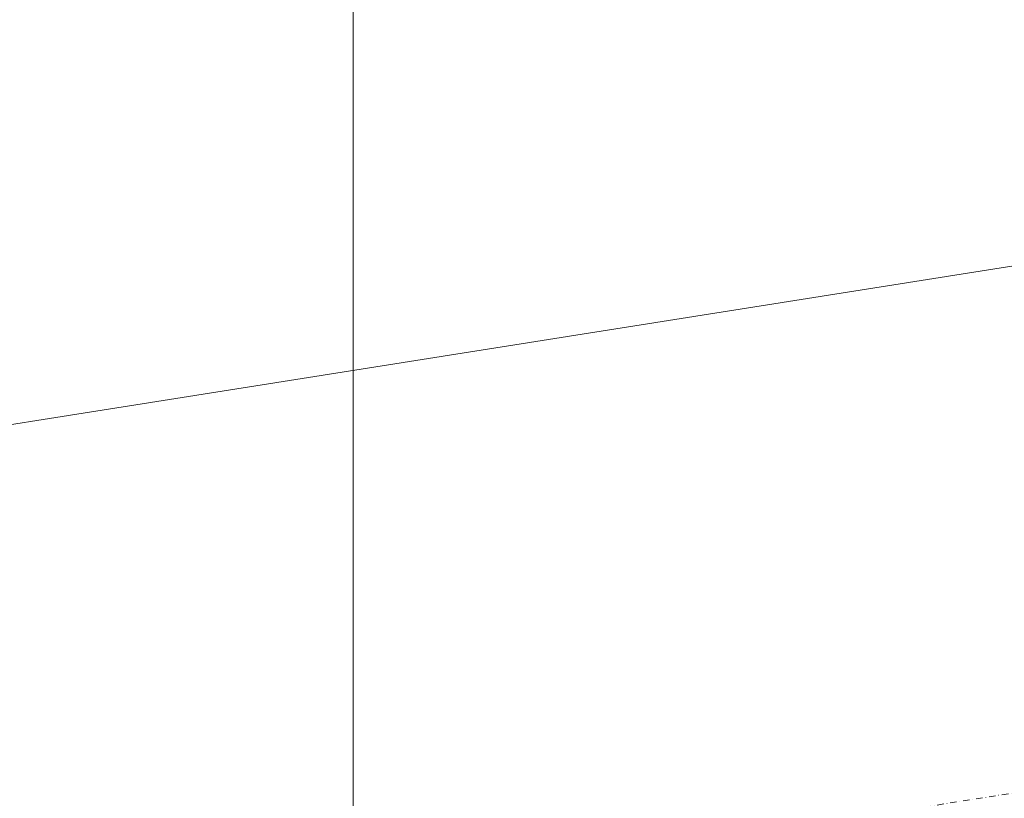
# Model space of a CAD drawing. Header units: millimetres. Extents: x 1523 to 74423, y -42059 to 10268.
# Tile 9 of 77: x 33326 to 34838, y -30712 to -29516. Entities that reach past the tile are written whole.
import ezdxf

# ---------------------------------------------------------------- set-up
doc = ezdxf.new("R2010")
doc.units = ezdxf.units.MM
doc.linetypes.add('IMPORT-STRICHPUNKT _7_', pattern=[20, 10, -5, 0, -5])
for name, color, linetype, lineweight, true_color in [('90 A--Achsraster _1_50_', 7, 'IMPORT-STRICHPUNKT _7_', 13, 0x656565), ('97 A--Etiketten _ Deckensprung', 7, 'Continuous', 13, 0x656565), ('Neubau_20 A--Gründungsbelag', 7, 'Continuous', 13, 0x656565), ('Neubau_20 VSI--Wärmeschutz _horizontal_ S_D', 7, 'Continuous', 13, 0x656565), ('Xref_706_5_--_ÜP_-1_000_16_Übersichtsplan UG_IFC 2025_01_13_dwg', 7, 'Continuous', 13, 0x767676)]:
    doc.layers.add(name, color=color, linetype=linetype, lineweight=lineweight, true_color=true_color)

# ---------------------------------------------------------------- blocks, each defined once
blk = doc.blocks.new('Xref_706_5_--_ÜP_-1_000_11_Übersichtsplan UG_IFC 2024_09_30_dwg_Standard-Rastermarker_7-V5-SuD_-1UG gesamt Plot  - Blatt 1')
at = {"layer": '90 A--Achsraster _1_50_', "color": 9, "true_color": 0xcbcbcb}
blk.add_line((0, 0), (52478.6, 0), dxfattribs=at)
blk = doc.blocks.new('Xref_706_5_--_ÜP_-1_000_16_Übersichtsplan UG_IFC 2025_01_13_dwg-35469238-SuD_-1UG gesamt Plot  - Blatt 1')
at = {"layer": '97 A--Etiketten _ Deckensprung', "color": 9, "true_color": 0xcbcbcb, "flags": 128}
blk.add_lwpolyline([(24583.3, -102886.5), (23202.1, -88099.9), (29488.2, -87512.7), (30972.9, -103407.7), (24583.3, -102886.5), (23202.1, -88099.9), (26800, -91083.1), (26989.5, -91065.4), (29488.2, -87512.7), (23202.1, -88099.9)], dxfattribs=at)
at = {"layer": 'Neubau_20 A--Gründungsbelag', "color": 9, "true_color": 0xcbcbcb, "flags": 128}
for points in [[(23571.2, -102803.9), (24583.3, -102886.5), (23202.1, -88099.9), (29488.2, -87512.7), (30708.9, -100581.9), (31962.4, -100684.2), (32303.6, -100712), (32324, -100462.8), (32351.5, -100465.1)], [(25562.7, -102966.4), (24583.3, -102886.5), (23202.1, -88099.9), (26800.1, -91083.1), (27678.1, -100482.3)]]:
    blk.add_lwpolyline(points, dxfattribs=at)
at = {"layer": 'Neubau_20 VSI--Wärmeschutz _horizontal_ S_D', "color": 9, "true_color": 0xcbcbcb, "flags": 128}
blk.add_lwpolyline([(30575.3, -96610.2), (22947, -96121.8), (22829.3, -94861.6), (30457.6, -95350.1)], close=True, dxfattribs=at)
at = {"rotation": 95.33628353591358}
blk.add_blockref('Xref_706_5_--_ÜP_-1_000_11_Übersichtsplan UG_IFC 2024_09_30_dwg_Standard-Rastermarker_7-V5-SuD_-1UG gesamt Plot  - Blatt 1', (26023.5, -109703.1), dxfattribs=at)

msp = doc.modelspace()

# ---------------------------------------------------------------- block references
at = {"layer": 'Xref_706_5_--_ÜP_-1_000_16_Übersichtsplan UG_IFC 2025_01_13_dwg', "color": 9, "true_color": 0xcbcbcb, "rotation": 273.663716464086}
msp.add_blockref('Xref_706_5_--_ÜP_-1_000_16_Übersichtsplan UG_IFC 2025_01_13_dwg-35469238-SuD_-1UG gesamt Plot  - Blatt 1', (128297.139, 0), dxfattribs=at)

doc.saveas('drawing.dxf')
